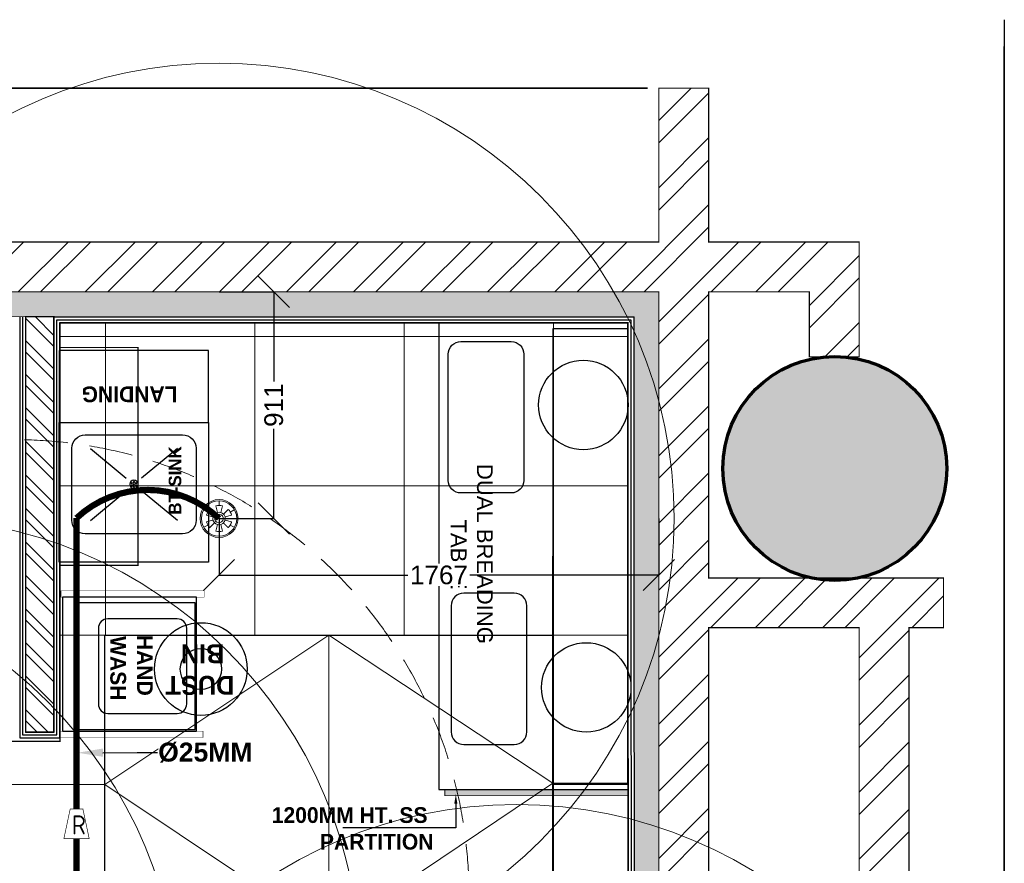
# Model space of a CAD drawing. Header units: millimetres. Extents: x -115221 to 194496, y -122556 to 375476.
# Tile 41 of 169: x 106015 to 109972, y -101242 to -97853. Entities that reach past the tile are written whole.
import ezdxf
from ezdxf import colors
from ezdxf.entities.mleader import LeaderData, LeaderLine
from ezdxf.math import Vec2, Vec3

# ---------------------------------------------------------------- set-up
doc = ezdxf.new("R2010")
doc.units = ezdxf.units.MM
doc.set_wipeout_variables(frame=1)
doc.header["$PDMODE"] = 3
doc.header["$PDSIZE"] = -100
for name, pattern in [('DASHED', [0.75, 0.5, -0.25]), ('DASHED2', [0.375, 0.25, -0.125]), ('L1-1 08-30-2012$0$HIDDENX2', [0.75, 0.5, -0.25])]:
    doc.linetypes.add(name, pattern=pattern)
for name, color, linetype, lineweight in [('Ceiling', 6, 'Continuous', 13), ('FA-PENDANT SPRINKLER', 210, 'Continuous', 0), ('FA-PENDANT SPRINKLER COVERAGR AREA', 6, 'Continuous', 0), ('FA-SPRINKLER TEXT', 7, 'Continuous', 0), ('FA-UPRIGHT 79 DEG', 104, 'Continuous', 0), ('FA-UPRIGHT 79 DEG COVERAGE AREA', 124, 'Continuous', 0), ('FA-UPRIGHT SPRINKLER', 1, 'Continuous', 0), ('FA-UPRIGHT SPRINKLER COVERAGE AREA', 1, 'Continuous', 0), ('PENDENT SPRINKLER', 6, 'Continuous', 0), ('SPRINKLER DIM', 5, 'Continuous', 0), ('SPRINKLER FLEXIBLE PIPE', 5, 'Continuous', 0), ('SPRINKLER PIPE', 1, 'Continuous', 0)]:
    doc.layers.add(name, color=color, linetype=linetype, lineweight=lineweight)
for name, color, linetype in [('FUR R0', 8, 'Continuous'), ('WWDS CEILING', 8, 'Continuous'), ('WWDS FURNITURE LAYOUT', 8, 'Continuous')]:
    doc.layers.add(name, color=color, linetype=linetype)
doc.styles.add('Civil Dim', font='isocp.shx', dxfattribs={"height": 6})
doc.styles.add('har', font='GOTHICB.TTF')
doc.styles.get("Standard").update_dxf_attribs({"font": 'arial.ttf'})
doc.dimstyles.new('PLU DIM', dxfattribs={"dimtxt": 75, "dimasz": 125, "dimexe": 0.1, "dimexo": 0.1, "dimgap": 0.09, "dimtad": 0, "dimtoh": 1, "dimdec": 0, "dimzin": 0, "dimdsep": 46, "dimtxsty": 'Standard', "dimblk": 'OBLIQUE', "dimcen": 0.09, "dimclrd": 150, "dimclre": 150, "dimclrt": 1, "dimadec": 0, "dimazin": 0, "dimtfac": 1, "dimtdec": 0, "dimtofl": 0, "dimtmove": 1, "dimatfit": 3, "dimldrblk": 'OBLIQUE', "dimfxl": 1, "dimtfill": 1, "dimfrac": 1, "dimtolj": 1, "dimtzin": 0, "dimarcsym": 0})

# ---------------------------------------------------------------- blocks, each defined once
blk = doc.blocks.new('NIA_Break Line w Scale - 1-100-V2-F_B-14 PLAN')
at = {"layer": 'FUR R0'}
for p, q in [((12408.3, 266.7), (6305.5, 266.7)), ((6305.5, 266.7), (12300, 266.7))]:
    blk.add_line(p, q, dxfattribs=at)
blk = doc.blocks.new('NIA_Break Line w Scale - 1-100-21789561-F_B-14 PLAN')
at = {"layer": 'FUR R0'}
for p, q in [((4844.5, 266.7), (497.8, 266.7)), ((497.8, 266.7), (4844.5, 266.7))]:
    blk.add_line(p, q, dxfattribs=at)
blk = doc.blocks.new('r ewewew')
at = {"layer": 'FUR R0'}
for points in [[(999360.28, -586370.54), (999286.28, -586370.54), (999286.28, -586400.54), (999360.28, -586400.54)], [(999359.28, -586370.56), (999287.28, -586370.54), (999287.28, -586382.48), (999359.28, -586382.5)]]:
    blk.add_lwpolyline(points, close=True, dxfattribs=at)
blk.add_lwpolyline([(999311.28, -586399.05), (999291.28, -586399.05, -0.414214), (999289.28, -586397.05), (999289.28, -586389.05, -0.414214), (999291.28, -586387.05), (999311.28, -586387.05, -0.414214), (999313.28, -586389.05), (999313.28, -586397.05, -0.414214)], format="xyb", close=True, dxfattribs=at)
at = {"layer": 'FUR R0', "elevation": 0}
blk.add_lwpolyline([(999331.17, -586398.58), (999351.17, -586398.58, 0.414214), (999353.17, -586396.58), (999353.17, -586388.58, 0.414214), (999351.17, -586386.58), (999331.17, -586386.58, 0.414214), (999329.17, -586388.58), (999329.17, -586396.58, 0.414214)], format="xyb", close=True, dxfattribs=at)
at = {"layer": 'FUR R0'}
for centre in [(999344.12, -586377.16, 0), (999299.33, -586377.62)]:
    blk.add_circle(centre, 7.09, dxfattribs=at)
for s, p in [('DUAL BREADING', (999308.68, -586394.48)), ('TABLE', (999317.49, -586398.64))]:
    blk.add_text(s, height=2.5, dxfattribs=at).set_placement(p)
blk = doc.blocks.new('rewrwe')
for p, q in [((1795758.7, -49933.5), (1795902.5, -50053)), ((1796108.3, -49933.5), (1795964.5, -50053)), ((1795758.7, -50223.5), (1795902.5, -50104)), ((1796108.3, -50223.5), (1795964.5, -50104))]:
    blk.add_line(p, q)
for points in [[(1796233.6, -50328.3), (1796233.6, -49766), (1795633.5, -49766), (1795633.5, -50328.3)], [(1795633.5, -50328.3), (1796233.5, -50328.3), (1796233.5, -50617.4), (1795633.5, -50617.4)]]:
    blk.add_lwpolyline(points, close=True)
blk.add_lwpolyline([(1796183.6, -50223.9), (1796183.6, -49934.7, 0.414214), (1796129.1, -49880.3), (1795737.9, -49880.3, 0.414214), (1795683.5, -49934.7), (1795683.5, -50223.9, 0.414214), (1795737.9, -50278.3), (1796129.1, -50278.3, 0.414214)], format="xyb", close=True)
for centre, radius in [((1795933.5, -50079.3), 16.6), ((1795925, -50073.9), 2.45), ((1795925.2, -50083.6), 2.45), ((1795933.3, -50068.8), 2.45), ((1795933.5, -50078.5), 2.45), ((1795933.7, -50088.2), 2.45), ((1795941.8, -50073.5), 2.45), ((1795942, -50083.2), 2.45)]:
    blk.add_circle(centre, radius)
blk = doc.blocks.new('FUR R0')
at = {"layer": 'WWDS FURNITURE LAYOUT'}
h = blk.add_hatch(dxfattribs=at)
h.set_pattern_fill('ANSI32', color=8, scale=20, angle=180)
h.set_pattern_definition([(225, (1670971.06, 2824817.45), (134.703842, -134.703842), []), (225, (1670881.26, 2824817.45), (134.703842, -134.703842), [])])
h.paths.add_polyline_path([(0, -649.9), (-605, -649.9), (-605, 2849.8), (-3852.5, 2849.8), (-3852.5, 3049.9), (-605, 3049.8), (-605, 3668), (-405, 3668), (-405, 3049.9), (200, 3049.9), (200, 2588.7), (0, 2588.7), (0, 2849.8), (-405, 2849.8), (-405, 1700.7), (538.8, 1700.7), (538.8, 1500.7), (400, 1500.7), (400, 0.1), (200, 0.1), (200, 1500.7), (-405, 1500.7), (-405, -450), (0, -450)])
h = blk.add_hatch(color=8, dxfattribs=at)
h.dxf.hatch_style = 1
h.paths.add_polyline_path([(50, -750), (50, -649.9), (-605, -650), (-605, 2849.8), (-7300, 2849.8), (-7300, 1626.9), (-7200, 1626.9), (-7200, 2749.8), (-704.9, 2749.8), (-704.7, -750)])
at = {"layer": 'WWDS FURNITURE LAYOUT', "ltscale": 50}
h = blk.add_hatch(dxfattribs=at)
h.set_pattern_fill('ANSI32', color=8, scale=10, angle=90)
h.set_pattern_definition([(135, (2822649.37, -1653302.87), (-67.351921, -67.351921), []), (135, (2822649.37, -1653257.97), (-67.351921, -67.351921), [])])
h.paths.add_polyline_path([(-3149, 1081.7), (-3149, 2749.8), (-3035.2, 2749.8), (-3035.2, 1081.7)])
at = {"layer": 'WWDS FURNITURE LAYOUT'}
h = blk.add_hatch(color=8, dxfattribs=at)
h.dxf.hatch_style = 1
edge = h.paths.add_edge_path()
edge.add_arc((102, 2140.4), 450, 0, 360)
at = {"layer": 'WWDS FURNITURE LAYOUT', "ltscale": 50}
h = blk.add_hatch(color=8, dxfattribs=at)
h.dxf.hatch_style = 1
h.paths.add_polyline_path([(-1464.8, 851.2), (-1464.8, 825.9), (-728.8, 825.8), (-728.8, 851.1)])
at = {"layer": 'WWDS FURNITURE LAYOUT', "color": 8}
for points, const_width in [([(0, -649.9), (-605, -649.9), (-605, 2849.8), (-3852.5, 2849.8), (-3852.5, 3049.9), (-605, 3049.8), (-605, 3668), (-405, 3668), (-405, 3049.9), (200, 3049.9), (200, 2588.7), (0, 2588.7), (0, 2849.8), (-405, 2849.8), (-405, 1700.7), (538.8, 1700.7), (538.8, 1500.7), (400, 1500.7), (400, 0.1), (200, 0.1), (200, 1500.7), (-405, 1500.7), (-405, -450), (0, -450)], 5), ([(50, -750), (50, -649.9), (-605, -650), (-605, 2849.8), (-7300, 2849.8), (-7300, 1626.9), (-7200, 1626.9), (-7200, 2749.8), (-704.9, 2749.8), (-704.7, -750)], 2), ([(-3149, 1081.7), (-3149, 2749.8), (-3035.2, 2749.8), (-3035.2, 1081.7)], 5.07)]:
    blk.add_lwpolyline(points, close=True, dxfattribs=dict(at, const_width=const_width))
for points in [[(-3173, 2749.8), (-3173, 1057.7), (-3011.2, 1057.7), (-3011.2, 2725.8), (-728.9, 2725.9), (-728.7, -774), (50, -774)], [(-3161, 2749.8), (-3161, 1069.7), (-3023.2, 1069.7), (-3023.2, 2737.8), (-716.9, 2737.9), (-716.7, -762), (50, -762)], [(-3149, 2749.8), (-3149, 1081.7), (-3035.2, 1081.7), (-3035.2, 2749.8), (-704.9, 2749.9), (-704.7, -750), (50, -750)], [(-1420.6, 793.7), (-1420.6, 696.5), (-1874.6, 696.5)]]:
    blk.add_lwpolyline(points, dxfattribs=at)
at = {"layer": 'WWDS FURNITURE LAYOUT', "color": 8, "linetype": 'L1-1 08-30-2012$0$HIDDENX2', "lineweight": 30, "const_width": 5.07}
blk.add_lwpolyline([(-2697.4, 2626.3), (-2697.4, 1750.9), (-3011.2, 1750.9), (-3011.2, 2626.3)], close=True, dxfattribs=at)
at = {"layer": 'WWDS FURNITURE LAYOUT', "color": 8, "ltscale": 10, "const_width": 1.58}
for points in [[(-3007, 1623.4), (-3007, 1648.7), (-2432.2, 1648.8), (-2432.2, 1623.5)], [(-3011.2, 1085.1), (-3011.2, 1059.7), (-2436.4, 1059.8), (-2436.4, 1085.1)]]:
    blk.add_lwpolyline(points, close=True, dxfattribs=at)
at = {"layer": 'WWDS FURNITURE LAYOUT', "color": 8}
for points in [[(-3000.5, 1623.4), (-3000.4, 1085.1), (-2462.1, 1085.1), (-2462.2, 1623.5)], [(-2949.8, 1600.8), (-2949.7, 1091.4), (-2468.4, 1091.5), (-2468.5, 1600.9)]]:
    blk.add_lwpolyline(points, close=True, dxfattribs=at)
blk.add_lwpolyline([(-2540, 1536.2), (-2818.7, 1536.1, 0.414214), (-2856.7, 1498.1), (-2856.7, 1194.1, 0.414214), (-2818.7, 1156.1), (-2540, 1156.2, 0.414214), (-2502, 1194.2), (-2502, 1498.2, 0.414214)], format="xyb", close=True, dxfattribs=at)
at = {"layer": 'WWDS FURNITURE LAYOUT', "color": 8, "ltscale": 50, "const_width": 3}
blk.add_lwpolyline([(-1464.8, 851.2), (-1464.8, 825.9), (-728.8, 825.8), (-728.8, 851.1)], close=True, dxfattribs=at)
at = {"layer": 'WWDS FURNITURE LAYOUT', "color": 8, "lineweight": 70}
blk.add_circle((102, 2140.4), 450, dxfattribs=at)
at = {"layer": 'WWDS FURNITURE LAYOUT', "color": 8}
for radius in [186.2, 82.7]:
    blk.add_circle((-2445.1, 1334.7), radius, dxfattribs=at)
blk.add_solid([(-1426.9, 793.7), (-1420.6, 831.7), (-1414.2, 793.7)], dxfattribs=at)
for name, p, rotation in [('NIA_Break Line w Scale - 1-100-V2-F_B-14 PLAN', (1049.8, -8465.3), 89.99999999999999), ('NIA_Break Line w Scale - 1-100-21789561-F_B-14 PLAN', (-152.5, 3934.7), 180)]:
    blk.add_blockref(name, p, dxfattribs=dict(at, rotation=rotation))
at = {"layer": 'WWDS FURNITURE LAYOUT', "color": 8, "linetype": 'Continuous', "lineweight": 0, "xscale": 25.33333333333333, "yscale": 25.33333333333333, "zscale": 25.33333333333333, "rotation": 270.0029998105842}
blk.add_blockref('r ewewew', (14852666, 25318756.1), dxfattribs=at)
at = {"layer": 'WWDS FURNITURE LAYOUT', "color": 8, "xscale": -0.9988786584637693, "yscale": 0.9988786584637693, "zscale": 0.9988786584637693, "rotation": 180}
blk.add_blockref('rewrwe', (-1796633.7, -47946.3), dxfattribs=at)
at = {"layer": 'WWDS FURNITURE LAYOUT', "color": 8, "style": 'har'}
for s, height, rotation, p in [('LANDING', 63.33, 180, (-2538.6, 2469.8, 0)), ('BT-SINK', 50.67, 90, (-2523.6, 1954.7)), ('WASH', 63.33, 270.008, (-2808.8, 1467.1)), ('HAND', 63.33, 270.008, (-2701.6, 1471.8)), ('BIN', 76, 180.0332, (-2350.4, 1433.9, 0)), ('DUST', 76, 180.0332, (-2310.6, 1307.2, 0)), ('1200MM HT. SS', 63.333, 0.008, (-2160.2, 716.3)), ('PARTITION', 63.33, 0.008, (-1966.7, 609.2))]:
    blk.add_text(s, height=height, rotation=rotation, dxfattribs=at).set_placement(p)
blk = doc.blocks.new('A$C2c19c177')
at = {"layer": 'Ceiling', "color": 8, "linetype": 'Continuous', "transparency": 33554610}
for p, q in [((-3028.4, -324.1), (-3028.4, -1579.7)), ((-2428.4, -324.1), (-2428.4, -1579.7)), ((-1828.4, -324), (-1828.4, -1579.7)), ((-1228.4, -324), (-1228.4, -4232.6)), ((-928.9, -379.7), (-3211.2, -379.7)), ((-928.9, -979.7), (-3211.2, -979.7)), ((-3031.4, -1579.7), (-3211.2, -1579.7)), ((-928.9, -1579.7), (-1231.4, -1579.7)), ((-3031.4, -2179.7), (-7376, -2179.7)), ((-928.9, -2179.7), (-1231.4, -2179.7))]:
    blk.add_line(p, q, dxfattribs=at)
at = {"layer": 'Ceiling', "color": 8, "const_width": 5}
blk.add_lwpolyline([(-5400.9, -2006.5), (-3211.2, -2005.8), (-3211.2, -324.1), (-928.9, -324), (-928.9, -3823.9), (-146.6, -3823.9), (-153.3, -6217.6), (-1855.7, -6217.6), (-1855.7, -2778.3), (-3629, -2778.1)], dxfattribs=at)
blk.add_lwpolyline([(-3031.4, -1579.7), (-1231.4, -1579.7), (-1231.4, -2779.7), (-3031.4, -2779.7)], close=True, dxfattribs=at)
at = {"layer": 'Ceiling', "color": 8}
for points in [[(-2131.5, -1579.7), (-3031.4, -2179.7), (-2131.4, -2779.7)], [(-2131.4, -1579.7), (-2131.5, -2778.3)], [(-2131.5, -1579.7), (-1231.4, -2173.4), (-2131.5, -2778.3)]]:
    blk.add_lwpolyline(points, dxfattribs=at)
blk = doc.blocks.new('UPRIGHT SPRINKLER')
at = {"color": 1}
for p, q in [((-0.21, 0.79), (-0.44, 1.64)), ((0, 1.69), (0, 2.31)), ((0.44, 1.64), (0.21, 0.79)), ((-1.47, 0.85), (-2, 1.15)), ((-0.79, 0.21), (-1.64, 0.44)), ((-0.58, 0.58), (-1.2, 1.2)), ((1.2, 1.2), (0.58, 0.58)), ((1.64, 0.44), (0.79, 0.21)), ((1.47, 0.85), (2, 1.15)), ((-1.47, -0.85), (-2, -1.15)), ((-0.79, -0.21), (-1.64, -0.44)), ((-0.58, -0.58), (-1.2, -1.2)), ((-0.21, -0.79), (-0.44, -1.64)), ((0.44, -1.64), (0.21, -0.79)), ((1.64, -0.44), (0.79, -0.21)), ((1.47, -0.85), (2, -1.15)), ((0, -1.69), (0, -2.31))]:
    blk.add_line(p, q, dxfattribs=at)
for radius in [2.48, 2.3]:
    blk.add_circle((0, 0), radius, dxfattribs=at)
at = {"color": 1, "extrusion": (0, 0, -1)}
for major_axis, start_param, end_param in [((-1.47, 0.85), 0.785398, 1.308997), ((-1.47, 0.85), 6.021386, 6.544985), ((-0.711, 0.411), 1.570796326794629, 7.853981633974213), ((-0.485, 0.28), 1.570796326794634, 7.853981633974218), ((-1.47, 0.85), 1.832596, 2.356194), ((0.85, 1.47), 3.403392, 3.926991), ((0.85, 1.47), 2.356194, 2.879793)]:
    blk.add_ellipse((0, 0), major_axis=major_axis, ratio=1, start_param=start_param, end_param=end_param, dxfattribs=at)
at = {"color": 1}
blk.add_rational_spline([(1.64, -0.44), (1.52, -0.88), (1.2, -1.2), (0.89, -0.89), (0.58, -0.58)], [1, 0.965925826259, 1, 1, 1], degree=2, knots=[0, 0, 0, 0.523599, 0.523599, 1.523599, 1.523599, 1.523599], dxfattribs=at)
blk = doc.blocks.new('US')
at = {"layer": 'FA-UPRIGHT SPRINKLER COVERAGE AREA', "color": 1, "linetype": 'DASHED2', "ltscale": 700}
blk.add_circle((0, 0), 1828.8, dxfattribs=at)
at = {"layer": 'FA-UPRIGHT SPRINKLER', "color": 4, "xscale": 25.4, "yscale": 25.4, "zscale": 25.4}
blk.add_blockref('UPRIGHT SPRINKLER', (0, 0), dxfattribs=at)
blk = doc.blocks.new('A$C3F5C5B28')
at = {"layer": 'FA-PENDANT SPRINKLER'}
for p, q in [((-0.34, 1.28), (-0.71, 2.64)), ((0, 2.73), (0, 3.72)), ((0.71, 2.64), (0.34, 1.28)), ((-2.37, 1.37), (-3.22, 1.86)), ((-1.28, 0.34), (-2.64, 0.71)), ((-0.94, 0.94), (-1.93, 1.93)), ((1.93, 1.93), (0.94, 0.94)), ((2.64, 0.71), (1.28, 0.34)), ((2.37, 1.37), (3.22, 1.86)), ((-2.37, -1.37), (-3.22, -1.86)), ((-1.28, -0.34), (-2.64, -0.71)), ((-0.94, -0.94), (-1.93, -1.93)), ((-0.34, -1.28), (-0.71, -2.64)), ((0.71, -2.64), (0.34, -1.28)), ((2.64, -0.71), (1.28, -0.34)), ((2.37, -1.37), (3.22, -1.86)), ((0, -2.73), (0, -3.72))]:
    blk.add_line(p, q, dxfattribs=at)
at = {"layer": 'FA-PENDANT SPRINKLER', "ltscale": 50}
for radius in [4, 3.72]:
    blk.add_circle((0, 0), radius, dxfattribs=at)
at = {"layer": 'FA-PENDANT SPRINKLER', "extrusion": (0, 0, -1)}
for major_axis, start_param, end_param in [((-2.37, 1.37), 0.785398, 1.308997), ((-2.37, 1.37), 6.021386, 6.544985), ((-1.15, 0.66), 1.570796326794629, 7.853981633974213), ((-0.782, 0.452), 1.570796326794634, 7.853981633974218), ((-2.37, 1.37), 1.832596, 2.356194), ((1.37, 2.37), 3.403392, 3.926991), ((1.37, 2.37), 2.356194, 2.879793)]:
    blk.add_ellipse((0, 0), major_axis=major_axis, ratio=1, start_param=start_param, end_param=end_param, dxfattribs=at)
at = {"layer": 'FA-PENDANT SPRINKLER'}
blk.add_rational_spline([(2.64, -0.71), (2.45, -1.41), (1.93, -1.93), (1.43, -1.43), (0.94, -0.94)], [1, 0.965925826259, 1, 1, 1], degree=2, knots=[0, 0, 0, 0.523599, 0.523599, 1.523599, 1.523599, 1.523599], dxfattribs=at)
blk = doc.blocks.new('pen')
at = {"layer": 'FA-PENDANT SPRINKLER', "xscale": 0.75, "yscale": 0.75, "zscale": 0.75}
blk.add_blockref('A$C3F5C5B28', (45602.33, -38877.25), dxfattribs=at)
blk = doc.blocks.new('PENDENT SPRINKLER BELOW')
at = {"layer": 'FA-PENDANT SPRINKLER COVERAGR AREA', "color": 6, "ltscale": 22}
blk.add_circle((0, 0), 72, dxfattribs=at)
at = {"layer": 'FA-PENDANT SPRINKLER'}
blk.add_blockref('pen', (-45602.33, 38877.25), dxfattribs=at)
blk = doc.blocks.new('78degree')
at = {"layer": 'FA-UPRIGHT 79 DEG', "color": 94}
for p, q in [((225201.21, -66064.06), (225201.21, -66062.95)), ((225200.82, -66065.7), (225200.41, -66064.17)), ((225202, -66064.17), (225201.59, -66065.7)), ((225198.55, -66065.6), (225197.58, -66065.04)), ((225200.15, -66066.08), (225199.03, -66064.96)), ((225203.38, -66064.96), (225202.26, -66066.08)), ((225203.87, -66065.6), (225204.83, -66065.04)), ((225199.77, -66066.75), (225198.24, -66066.34)), ((225199.77, -66067.52), (225198.24, -66067.93)), ((225204.18, -66066.34), (225202.65, -66066.75)), ((225204.18, -66067.93), (225202.65, -66067.52)), ((225198.55, -66068.67), (225197.58, -66069.23)), ((225200.15, -66068.19), (225199.03, -66069.31)), ((225200.82, -66068.58), (225200.41, -66070.1)), ((225202, -66070.1), (225201.59, -66068.58)), ((225203.87, -66068.67), (225204.83, -66069.23)), ((225201.21, -66070.21), (225201.21, -66071.33))]:
    blk.add_line(p, q, dxfattribs=at)
at = {"layer": 'FA-UPRIGHT 79 DEG', "color": 94, "ltscale": 50}
for radius in [4.5, 4.18]:
    blk.add_circle((225201.21, -66067.14), radius, dxfattribs=at)
at = {"layer": 'FA-UPRIGHT 79 DEG', "color": 94, "extrusion": (0, 0, -1)}
for major_axis, start_param, end_param in [((-2.66, 1.54), 0.785398, 1.308997), ((-2.66, 1.54), 6.021386, 6.544985), ((-1.29, 0.74), 1.570796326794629, 7.853981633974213), ((-0.88, 0.508), 1.570796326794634, 7.853981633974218), ((-2.66, 1.54), 1.832596, 2.356194), ((1.54, 2.66), 3.403392, 3.926991), ((1.54, 2.66), 2.356194, 2.879793)]:
    blk.add_ellipse((225201.21, -66067.14), major_axis=major_axis, ratio=1, start_param=start_param, end_param=end_param, dxfattribs=at)
at = {"layer": 'FA-UPRIGHT 79 DEG', "color": 94}
blk.add_rational_spline([(225204.18, -66067.93), (225203.96, -66068.73), (225203.38, -66069.31), (225202.82, -66068.75), (225202.26, -66068.19)], [1, 0.965925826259, 1, 1, 1], degree=2, knots=[0, 0, 0, 0.523599, 0.523599, 1.523599, 1.523599, 1.523599], dxfattribs=at)
blk = doc.blocks.new('GS')
at = {"layer": 'FA-UPRIGHT 79 DEG COVERAGE AREA', "color": 94}
blk.add_circle((0.4, -1.5), 1828.8, dxfattribs=at)
at = {"layer": 'FA-UPRIGHT 79 DEG', "linetype": 'Continuous', "xscale": 25.4, "yscale": 25.4, "zscale": 25.4}
blk.add_blockref('78degree', (-5720110.3, 1678103.8), dxfattribs=at)
blk = doc.blocks.new('A$C5D0E0437')
at = {"color": 5}
blk.add_wipeout([(0, -1), (0, 1), (-4.69, 2), (-4.69, -2)], dxfattribs=at)
at = {"layer": 'SPRINKLER PIPE', "const_width": 0.1}
blk.add_lwpolyline([(-4.69, -2), (-4.69, 2), (0, 1), (0, -1)], close=True, dxfattribs=at)
at = {"layer": 'SPRINKLER PIPE', "linetype": 'ByBlock', "insert": (-1.02, 0.75), "char_height": 3, "width": 2.3346, "attachment_point": 1, "rotation": 270, "style": 'Civil Dim'}
blk.add_mtext('R', dxfattribs=at)
blk = doc.blocks.new('_Oblique')
at = {"color": 0, "linetype": 'ByBlock', "lineweight": -2}
blk.add_line((-0.5, -0.5), (0.5, 0.5), dxfattribs=at)
blk = doc.blocks.new('*D526')
at = {"layer": 'Defpoints', "color": 0, "transparency": 16777216}
for p in [(106816.5, -98946.4), (107036.4, -98946.4), (106816.5, -99856.9)]:
    blk.add_point(p, dxfattribs=at)
at = {"layer": 'SPRINKLER DIM', "color": 150, "lineweight": -2, "transparency": 16777216}
for p, q in [((106816.6, -98946.4), (107036.5, -98946.4)), ((107036.4, -98946.4), (107036.4, -99326)), ((107036.4, -99856.9), (107036.4, -99477.4)), ((106816.6, -99856.9), (107036.5, -99856.9))]:
    blk.add_line(p, q, dxfattribs=at)
at = {"layer": 'SPRINKLER DIM', "color": 150, "lineweight": -2, "transparency": 16777216, "xscale": 125, "yscale": 125, "zscale": 125}
for p, rotation in [((107036.4, -98946.4), 90), ((107036.4, -99856.9), 270)]:
    blk.add_blockref('_Oblique', p, dxfattribs=dict(at, rotation=rotation))
at = {"layer": 'SPRINKLER DIM', "color": 1, "transparency": 16777216, "insert": (107036.4, -99401.7), "char_height": 75, "attachment_point": 5, "rotation": 90, "bg_fill": 3, "box_fill_scale": 1.1, "bg_fill_color": 256, "bg_fill_true_color": 13158600, "bg_fill_transparency": 0}
blk.add_mtext('\\A1;911', dxfattribs=at)
blk = doc.blocks.new('*D527')
at = {"layer": 'Defpoints', "color": 0, "transparency": 16777216}
for p in [(106816.5, -99856.9), (108583.5, -99856.9), (108583.5, -100083.9)]:
    blk.add_point(p, dxfattribs=at)
at = {"layer": 'SPRINKLER DIM', "color": 150, "lineweight": -2, "transparency": 16777216}
for p, q in [((106816.5, -99857), (106816.5, -100084)), ((108583.5, -99857), (108583.5, -100084)), ((106816.5, -100083.9), (107591.5, -100083.9)), ((108583.5, -100083.9), (107808.5, -100083.9))]:
    blk.add_line(p, q, dxfattribs=at)
at = {"layer": 'SPRINKLER DIM', "color": 150, "lineweight": -2, "transparency": 16777216, "xscale": 125, "yscale": 125, "zscale": 125, "rotation": 180}
blk.add_blockref('_Oblique', (106816.5, -100083.9), dxfattribs=at)
at = {"layer": 'SPRINKLER DIM', "color": 150, "lineweight": -2, "transparency": 16777216, "xscale": 125, "yscale": 125, "zscale": 125}
blk.add_blockref('_Oblique', (108583.5, -100083.9), dxfattribs=at)
at = {"layer": 'SPRINKLER DIM', "color": 1, "transparency": 16777216, "insert": (107700, -100083.9), "char_height": 75, "attachment_point": 5, "bg_fill": 3, "box_fill_scale": 1.1, "bg_fill_color": 256, "bg_fill_true_color": 13158600, "bg_fill_transparency": 0}
blk.add_mtext('\\A1;1767', dxfattribs=at)

msp = doc.modelspace()

# ---------------------------------------------------------------- linework, layer by layer
at = {"layer": 'SPRINKLER FLEXIBLE PIPE', "color": 5, "linetype": 'DASHED', "ltscale": 100, "const_width": 25}
msp.add_lwpolyline([(106243.9, -99855.2, -0.398065), (106816.5, -99856.9)], format="xyb", dxfattribs=at)
at = {"layer": 'SPRINKLER PIPE', "const_width": 25.4}
msp.add_lwpolyline([(106243.9, -99855.2), (106243.9, -101368.8), (103056.2, -101368.8), (103056.2, -100546.4)], dxfattribs=at)

# ---------------------------------------------------------------- block references
at = {"layer": 'FA-UPRIGHT 79 DEG'}
msp.add_blockref('GS', (105554.9, -101679.6), dxfattribs=at)
at = {"layer": 'FA-UPRIGHT SPRINKLER'}
msp.add_blockref('US', (105991.7, -101368.8), dxfattribs=at)
at = {"layer": 'PENDENT SPRINKLER', "color": 4, "xscale": 25.4, "yscale": 25.4, "zscale": 25.4}
for p in [(106816.5, -99856.9), (104834.5, -101885.7), (108011.2, -102835.1)]:
    msp.add_blockref('PENDENT SPRINKLER BELOW', p, dxfattribs=at)
at = {"layer": 'WWDS CEILING'}
msp.add_blockref('A$C2c19c177', (109388.5, -98746.3), dxfattribs=at)
at = {"layer": 'WWDS FURNITURE LAYOUT'}
msp.add_blockref('FUR R0', (109188.4, -101796.2), dxfattribs=at)

# ---------------------------------------------------------------- next in the draw order: block references
at = {"layer": 'SPRINKLER PIPE', "xscale": 25.4, "yscale": 25.4, "zscale": 25.4, "rotation": 90}
msp.add_blockref('A$C5D0E0437', (106243.9, -101023.4), dxfattribs=at)

# ---------------------------------------------------------------- next in the draw order: dimensions: what is measured, and where the dimension line sits
at = {"layer": 'SPRINKLER DIM'}
dim = msp.add_linear_dim(base=(107036.4417, -98946.4105), p1=(106816.5384, -99856.9471), p2=(106816.5384, -98946.4105), angle=90, dimstyle='PLU DIM', dxfattribs=at)
dim.commit()
dim.dimension.update_dxf_attribs({"geometry": '*D526', "text_midpoint": (107036.4417, -99401.6788)})

# ---------------------------------------------------------------- next in the draw order: leaders
at = {"layer": 'FA-SPRINKLER TEXT'}
ml = msp.add_multileader_mtext('Standard', dxfattribs=at)
ml.set_content('{\\fArial|b1|i0|c0|p34;\\C1;%%C25MM}', color=256)
ml.set_leader_properties(color=7)
ml.build(insert=Vec2(0, 0))
ml.multileader.update_dxf_attribs({"dogleg_length": 21.2, "arrow_head_size": 101.6})
ctx = ml.context
ctx.base_point, ctx.char_height, ctx.arrow_head_size, ctx.landing_gap_size, ctx.plane_origin = Vec3(106569.7, -100797.3, 0.1), 76.2, 101.6, 2.29, Vec3(107652.6, -100690, 0.1)
notes = []
notes.append((ctx, [(0, (1, 1, 0), (106487.6, -100797.3, 0.1), (1, 0), 82.2, [(0, [(106248.2, -100797.7, 0.1)], 0, [])])]))
ctx.mtext.insert, ctx.mtext.width, ctx.mtext.flow_direction = Vec3(106572, -100757.1, 0.1), 400.838, 5
ctx.mtext.has_bg_fill, ctx.mtext.bg_color, ctx.mtext.bg_scale_factor, ctx.mtext.bg_transparency, ctx.mtext.use_window_bg_color = 1, -1073741824, 1, 0, 1
for ctx, leaders in notes:
    for number, flags, end, landing, length, lines in leaders:
        leader = LeaderData()
        leader.index, (leader.has_last_leader_line, leader.has_dogleg_vector, leader.attachment_direction) = number, flags
        leader.last_leader_point, leader.dogleg_vector, leader.dogleg_length = Vec3(end), Vec3(landing), length
        for number, points, colour, breaks in lines:
            line = LeaderLine()
            line.index, line.vertices, line.color, line.breaks = number, Vec3.list(points), colors.encode_raw_color(colour), breaks
            leader.lines.append(line)
        ctx.leaders.append(leader)

# ---------------------------------------------------------------- next in the draw order: dimensions: what is measured, and where the dimension line sits
at = {"layer": 'SPRINKLER DIM'}
dim = msp.add_linear_dim(base=(108583.5, -100083.9), p1=(106816.5, -99856.9), p2=(108583.5, -99856.9), dimstyle='PLU DIM', dxfattribs=at)
dim.commit()
dim.dimension.update_dxf_attribs({"geometry": '*D527', "text_midpoint": (107700, -100083.9)})

doc.saveas('drawing.dxf')
